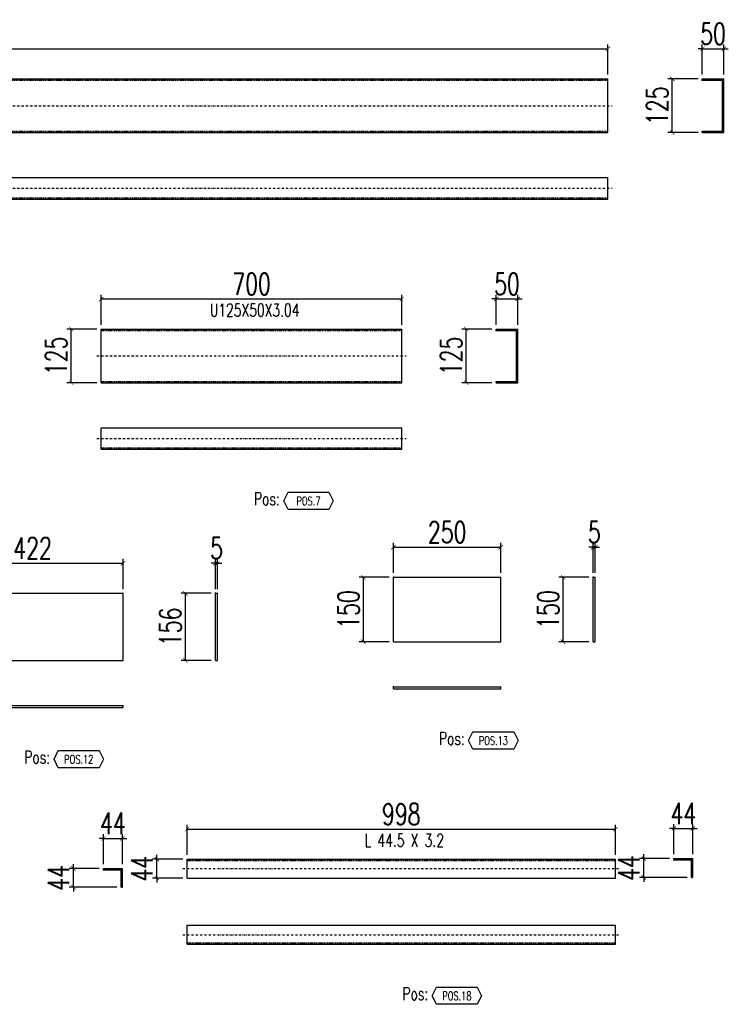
# Model space of a CAD drawing. Header units: feet. Extents: x -13577 to 173285, y -65833 to 34873.
# Tile 26 of 127: x 69028 to 70681, y -56346 to -54052. Entities that reach past the tile are written whole.
import ezdxf
from ezdxf.enums import TextEntityAlignment as Align

# ---------------------------------------------------------------- set-up
doc = ezdxf.new("R2010")
doc.units = ezdxf.units.FT
doc.header["$LTSCALE"] = 10
doc.header["$MEASUREMENT"] = 0
doc.linetypes.add('DASHDOT', pattern=[1, 0.5, -0.25, 0, -0.25])
doc.linetypes.add('HIDDEN', pattern=[0.375, 0.25, -0.125])
doc.layers.get('0').update_dxf_attribs({"linetype": 'CONTINUOUS'})
doc.layers.get('Defpoints').update_dxf_attribs({"linetype": 'CONTINUOUS'})
for name, color, linetype in [('A', 2, 'DASHDOT'), ('G', 3, 'CONTINUOUS'), ('POS_BOX', 6, 'CONTINUOUS'), ('POS_DES', 2, 'CONTINUOUS'), ('POS_MAT', 2, 'CONTINUOUS'), ('TR', 6, 'HIDDEN'), ('TXT1', 7, 'CONTINUOUS')]:
    doc.layers.add(name, color=color, linetype=linetype)
doc.styles.add('1', font='romans.shx', dxfattribs={"width": 0.7, "height": 50})
doc.styles.add('POS', font='ROMANS', dxfattribs={"width": 0.7})
doc.dimstyles.get("Standard").update_dxf_attribs({"dimtxt": 50, "dimasz": 1, "dimexe": 1, "dimexo": 1, "dimgap": 1, "dimtad": 1, "dimdec": 0, "dimdsep": 46, "dimtxsty": '1', "dimblk": 'ARCHTICK', "dimcen": 3, "dimclrd": 1, "dimclre": 1, "dimclrt": 3, "dimadec": 0, "dimazin": 0, "dimtfac": 1, "dimtdec": 0, "dimtix": 1, "dimtmove": 0, "dimatfit": 3, "dimfxl": 0, "dimtolj": 1, "dimarcsym": 0})

# ---------------------------------------------------------------- blocks, each defined once
blk = doc.blocks.new('_ArchTick')
at = {"color": 0, "linetype": 'ByBlock', "const_width": 0.15}
blk.add_lwpolyline([(-0.5, -0.5), (0.5, 0.5)], dxfattribs=at)
blk = doc.blocks.new('*D949')
at = {"layer": 'Defpoints', "color": 0}
for p in [(70398.2, -54120), (65528, -54190), (70398.2, -54190)]:
    blk.add_point(p, dxfattribs=at)
at = {"layer": 'TXT1', "color": 1, "lineweight": -2, "transparency": 16777216}
for p, q in [((65528, -54180), (65528, -54110)), ((65528, -54120), (70398.2, -54120)), ((70398.2, -54180), (70398.2, -54110))]:
    blk.add_line(p, q, dxfattribs=at)
at = {"layer": 'TXT1', "color": 1, "lineweight": -2, "transparency": 16777216, "xscale": 10, "yscale": 10, "zscale": 10, "rotation": 180}
blk.add_blockref('_ArchTick', (65528, -54120), dxfattribs=at)
at = {"layer": 'TXT1', "color": 1, "lineweight": -2, "transparency": 16777216, "xscale": 10, "yscale": 10, "zscale": 10}
blk.add_blockref('_ArchTick', (70398.2, -54120), dxfattribs=at)
at = {"layer": 'TXT1', "color": 3, "transparency": 16777216, "insert": (67963.1, -54085), "char_height": 50, "attachment_point": 5, "style": '1'}
blk.add_mtext('\\A1;4870', dxfattribs=at)
blk = doc.blocks.new('*D951')
at = {"layer": 'Defpoints', "color": 0}
for p in [(70668.2, -54120), (70618.2, -54190), (70668.2, -54190)]:
    blk.add_point(p, dxfattribs=at)
at = {"layer": 'TXT1', "color": 1, "lineweight": -2, "transparency": 16777216}
for p, q in [((70618.2, -54120), (70608.2, -54120)), ((70618.2, -54180), (70618.2, -54110)), ((70618.2, -54120), (70668.2, -54120)), ((70668.2, -54180), (70668.2, -54110)), ((70668.2, -54120), (70678.2, -54120))]:
    blk.add_line(p, q, dxfattribs=at)
at = {"layer": 'TXT1', "color": 1, "lineweight": -2, "transparency": 16777216, "xscale": 10, "yscale": 10, "zscale": 10}
blk.add_blockref('_ArchTick', (70618.2, -54120), dxfattribs=at)
at = {"layer": 'TXT1', "color": 1, "lineweight": -2, "transparency": 16777216, "xscale": 10, "yscale": 10, "zscale": 10, "rotation": 180}
blk.add_blockref('_ArchTick', (70668.2, -54120), dxfattribs=at)
at = {"layer": 'TXT1', "color": 3, "transparency": 16777216, "insert": (70643.2, -54085), "char_height": 50, "attachment_point": 5, "style": '1'}
blk.add_mtext('\\A1;50', dxfattribs=at)
blk = doc.blocks.new('*D952')
at = {"layer": 'Defpoints', "color": 0}
for p in [(70548.2, -54190), (70618.2, -54190), (70618.2, -54315)]:
    blk.add_point(p, dxfattribs=at)
at = {"layer": 'TXT1', "color": 1, "lineweight": -2, "transparency": 16777216}
for p, q in [((70608.2, -54190), (70538.2, -54190)), ((70548.2, -54315), (70548.2, -54190)), ((70608.2, -54315), (70538.2, -54315))]:
    blk.add_line(p, q, dxfattribs=at)
at = {"layer": 'TXT1', "color": 1, "lineweight": -2, "transparency": 16777216, "xscale": 10, "yscale": 10, "zscale": 10}
for p, rotation in [((70548.2, -54190), 90), ((70548.2, -54315), 270)]:
    blk.add_blockref('_ArchTick', p, dxfattribs=dict(at, rotation=rotation))
at = {"layer": 'TXT1', "color": 3, "transparency": 16777216, "insert": (70513.2, -54252.5), "char_height": 50, "attachment_point": 5, "rotation": 90, "style": '1'}
blk.add_mtext('\\A1;125', dxfattribs=at)
blk = doc.blocks.new('*D973')
at = {"layer": 'Defpoints', "color": 0}
for p in [(69918.3, -54702.8), (69218.3, -54772.8), (69918.3, -54772.8)]:
    blk.add_point(p, dxfattribs=at)
at = {"layer": 'TXT1', "color": 1, "lineweight": -2, "transparency": 16777216}
for p, q in [((69218.3, -54762.8), (69218.3, -54692.8)), ((69218.3, -54702.8), (69918.3, -54702.8)), ((69918.3, -54762.8), (69918.3, -54692.8))]:
    blk.add_line(p, q, dxfattribs=at)
at = {"layer": 'TXT1', "color": 1, "lineweight": -2, "transparency": 16777216, "xscale": 10, "yscale": 10, "zscale": 10, "rotation": 180}
blk.add_blockref('_ArchTick', (69218.3, -54702.8), dxfattribs=at)
at = {"layer": 'TXT1', "color": 1, "lineweight": -2, "transparency": 16777216, "xscale": 10, "yscale": 10, "zscale": 10}
blk.add_blockref('_ArchTick', (69918.3, -54702.8), dxfattribs=at)
at = {"layer": 'TXT1', "color": 3, "transparency": 16777216, "insert": (69568.3, -54667.8), "char_height": 50, "attachment_point": 5, "style": '1'}
blk.add_mtext('\\A1;700', dxfattribs=at)
blk = doc.blocks.new('*D974')
at = {"layer": 'Defpoints', "color": 0}
for p in [(69148.3, -54772.8), (69218.3, -54772.8), (69218.3, -54897.8)]:
    blk.add_point(p, dxfattribs=at)
at = {"layer": 'TXT1', "color": 1, "lineweight": -2, "transparency": 16777216}
for p, q in [((69208.3, -54772.8), (69138.3, -54772.8)), ((69148.3, -54897.8), (69148.3, -54772.8)), ((69208.3, -54897.8), (69138.3, -54897.8))]:
    blk.add_line(p, q, dxfattribs=at)
at = {"layer": 'TXT1', "color": 1, "lineweight": -2, "transparency": 16777216, "xscale": 10, "yscale": 10, "zscale": 10}
for p, rotation in [((69148.3, -54772.8), 90), ((69148.3, -54897.8), 270)]:
    blk.add_blockref('_ArchTick', p, dxfattribs=dict(at, rotation=rotation))
at = {"layer": 'TXT1', "color": 3, "transparency": 16777216, "insert": (69113.3, -54835.3), "char_height": 50, "attachment_point": 5, "rotation": 90, "style": '1'}
blk.add_mtext('\\A1;125', dxfattribs=at)
blk = doc.blocks.new('*D975')
at = {"layer": 'Defpoints', "color": 0}
for p in [(70188.3, -54702.8), (70138.3, -54772.8), (70188.3, -54772.8)]:
    blk.add_point(p, dxfattribs=at)
at = {"layer": 'TXT1', "color": 1, "lineweight": -2, "transparency": 16777216}
for p, q in [((70138.3, -54702.8), (70128.3, -54702.8)), ((70138.3, -54762.8), (70138.3, -54692.8)), ((70138.3, -54702.8), (70188.3, -54702.8)), ((70188.3, -54762.8), (70188.3, -54692.8)), ((70188.3, -54702.8), (70198.3, -54702.8))]:
    blk.add_line(p, q, dxfattribs=at)
at = {"layer": 'TXT1', "color": 1, "lineweight": -2, "transparency": 16777216, "xscale": 10, "yscale": 10, "zscale": 10}
blk.add_blockref('_ArchTick', (70138.3, -54702.8), dxfattribs=at)
at = {"layer": 'TXT1', "color": 1, "lineweight": -2, "transparency": 16777216, "xscale": 10, "yscale": 10, "zscale": 10, "rotation": 180}
blk.add_blockref('_ArchTick', (70188.3, -54702.8), dxfattribs=at)
at = {"layer": 'TXT1', "color": 3, "transparency": 16777216, "insert": (70163.3, -54667.8), "char_height": 50, "attachment_point": 5, "style": '1'}
blk.add_mtext('\\A1;50', dxfattribs=at)
blk = doc.blocks.new('*D976')
at = {"layer": 'Defpoints', "color": 0}
for p in [(70068.3, -54772.8), (70138.3, -54772.8), (70138.3, -54897.8)]:
    blk.add_point(p, dxfattribs=at)
at = {"layer": 'TXT1', "color": 1, "lineweight": -2, "transparency": 16777216}
for p, q in [((70128.3, -54772.8), (70058.3, -54772.8)), ((70068.3, -54897.8), (70068.3, -54772.8)), ((70128.3, -54897.8), (70058.3, -54897.8))]:
    blk.add_line(p, q, dxfattribs=at)
at = {"layer": 'TXT1', "color": 1, "lineweight": -2, "transparency": 16777216, "xscale": 10, "yscale": 10, "zscale": 10}
for p, rotation in [((70068.3, -54772.8), 90), ((70068.3, -54897.8), 270)]:
    blk.add_blockref('_ArchTick', p, dxfattribs=dict(at, rotation=rotation))
at = {"layer": 'TXT1', "color": 3, "transparency": 16777216, "insert": (70033.3, -54835.3), "char_height": 50, "attachment_point": 5, "rotation": 90, "style": '1'}
blk.add_mtext('\\A1;125', dxfattribs=at)
blk = doc.blocks.new('POSITION_PRO')
at = {"layer": 'POS_BOX'}
blk.add_lwpolyline([(10.5, -2), (9.5, -4), (0, -4), (-1, -2), (0, 0), (9.5, 0)], close=True, dxfattribs=at)
at = {"insert": (-7.93, -0.05), "char_height": 3, "width": 11.9956, "attachment_point": 1, "style": 'POS'}
blk.add_mtext('Pos:', dxfattribs=at)
at = {"style": 'POS', "width": 0.7}
blk.add_attdef('POS_PEZ', text='', height=2, dxfattribs=at).set_placement((4.76, -3.05), align=Align.CENTER)
at = {"layer": 'POS_DES', "style": 'POS', "width": 0.7, "flags": 1}
for tag, p in [('LAR_PRO', (-7.79, -4.53)), ('SPE_PRO', (-7.8, -5.07)), ('LUN_PRO', (-7.82, -5.58))]:
    blk.add_attdef(tag, p, '', height=0.35, dxfattribs=at)
at = {"layer": 'POS_MAT', "style": 'POS', "width": 0.7, "flags": 1}
for tag, p in [('MAT_PRO', (-6.89, -4.03)), ('NOM_PRO', (-6.94, -6.11)), ('PUN_NET', (-6.94, -7.16)), ('PUN_LIS', (-6.94, -6.63)), ('PUN_NET2', (-6.94, -7.74)), ('MAR_CMP', (-6.89, -8.22)), ('NOT_PEZ', (-6.89, -9.21)), ('QTA_PEZ', (-6.89, -8.75))]:
    blk.add_attdef(tag, text='', height=0.35, dxfattribs=at).set_placement(p, align=Align.CENTER)
blk = doc.blocks.new('*D993')
at = {"layer": 'Defpoints', "color": 0}
for p in [(69269.3, -55318.4), (68847.3, -55388.4), (69269.3, -55388.4)]:
    blk.add_point(p, dxfattribs=at)
at = {"layer": 'TXT1', "color": 1, "lineweight": -2, "transparency": 16777216}
for p, q in [((68847.3, -55378.4), (68847.3, -55308.4)), ((68847.3, -55318.4), (69269.3, -55318.4)), ((69269.3, -55378.4), (69269.3, -55308.4))]:
    blk.add_line(p, q, dxfattribs=at)
at = {"layer": 'TXT1', "color": 1, "lineweight": -2, "transparency": 16777216, "xscale": 10, "yscale": 10, "zscale": 10, "rotation": 180}
blk.add_blockref('_ArchTick', (68847.3, -55318.4), dxfattribs=at)
at = {"layer": 'TXT1', "color": 1, "lineweight": -2, "transparency": 16777216, "xscale": 10, "yscale": 10, "zscale": 10}
blk.add_blockref('_ArchTick', (69269.3, -55318.4), dxfattribs=at)
at = {"layer": 'TXT1', "color": 3, "transparency": 16777216, "insert": (69058.3, -55283.4), "char_height": 50, "attachment_point": 5, "style": '1'}
blk.add_mtext('\\A1;422', dxfattribs=at)
blk = doc.blocks.new('*D995')
at = {"layer": 'Defpoints', "color": 0}
for p in [(69489.3, -55318.4), (69484.3, -55388.4), (69489.3, -55388.4)]:
    blk.add_point(p, dxfattribs=at)
at = {"layer": 'TXT1', "color": 1, "lineweight": -2, "transparency": 16777216}
for p, q in [((69484.3, -55318.4), (69474.3, -55318.4)), ((69484.3, -55378.4), (69484.3, -55308.4)), ((69484.3, -55318.4), (69489.3, -55318.4)), ((69489.3, -55378.4), (69489.3, -55308.4)), ((69489.3, -55318.4), (69499.3, -55318.4))]:
    blk.add_line(p, q, dxfattribs=at)
at = {"layer": 'TXT1', "color": 1, "lineweight": -2, "transparency": 16777216, "xscale": 10, "yscale": 10, "zscale": 10}
blk.add_blockref('_ArchTick', (69484.3, -55318.4), dxfattribs=at)
at = {"layer": 'TXT1', "color": 1, "lineweight": -2, "transparency": 16777216, "xscale": 10, "yscale": 10, "zscale": 10, "rotation": 180}
blk.add_blockref('_ArchTick', (69489.3, -55318.4), dxfattribs=at)
at = {"layer": 'TXT1', "color": 3, "transparency": 16777216, "insert": (69486.8, -55283.4), "char_height": 50, "attachment_point": 5, "style": '1'}
blk.add_mtext('\\A1;5', dxfattribs=at)
blk = doc.blocks.new('*D996')
at = {"layer": 'Defpoints', "color": 0}
for p in [(69414.3, -55388.4), (69484.3, -55388.4), (69484.3, -55544.6)]:
    blk.add_point(p, dxfattribs=at)
at = {"layer": 'TXT1', "color": 1, "lineweight": -2, "transparency": 16777216}
for p, q in [((69474.3, -55388.4), (69404.3, -55388.4)), ((69414.3, -55544.6), (69414.3, -55388.4)), ((69474.3, -55544.6), (69404.3, -55544.6))]:
    blk.add_line(p, q, dxfattribs=at)
at = {"layer": 'TXT1', "color": 1, "lineweight": -2, "transparency": 16777216, "xscale": 10, "yscale": 10, "zscale": 10}
for p, rotation in [((69414.3, -55388.4), 90), ((69414.3, -55544.6), 270)]:
    blk.add_blockref('_ArchTick', p, dxfattribs=dict(at, rotation=rotation))
at = {"layer": 'TXT1', "color": 3, "transparency": 16777216, "insert": (69379.3, -55466.5), "char_height": 50, "attachment_point": 5, "rotation": 90, "style": '1'}
blk.add_mtext('\\A1;156', dxfattribs=at)
blk = doc.blocks.new('POSITION_LAM')
at = {"layer": 'POS_BOX'}
blk.add_lwpolyline([(10.5, -2), (9.5, -4), (0, -4), (-1, -2), (0, 0), (9.5, 0)], close=True, dxfattribs=at)
at = {"insert": (-7.93, -0.05), "char_height": 3, "width": 11.9956, "attachment_point": 1, "style": 'POS'}
blk.add_mtext('Pos:', dxfattribs=at)
at = {"style": 'POS', "width": 0.7}
blk.add_attdef('POS_PEZ', text='', height=2, dxfattribs=at).set_placement((4.76, -3.05), align=Align.CENTER)
at = {"layer": 'POS_DES', "style": 'POS', "width": 0.7, "flags": 1}
for tag, p in [('LAR_PRO', (-7.79, -4.53)), ('SPE_PRO', (-7.8, -5.07)), ('LUN_PRO', (-7.82, -5.58))]:
    blk.add_attdef(tag, p, '', height=0.35, dxfattribs=at)
at = {"layer": 'POS_MAT', "style": 'POS', "width": 0.7, "flags": 1}
for tag, p in [('MAT_PRO', (-6.89, -4.03)), ('NOM_PRO', (-6.94, -6.11)), ('PUN_NET', (-6.94, -7.16)), ('PUN_LIS', (-6.94, -6.63)), ('PUN_NET2', (-6.94, -7.74)), ('MAR_CMP', (-6.89, -8.22)), ('NOT_PEZ', (-6.89, -9.21)), ('QTA_PEZ', (-6.89, -8.75))]:
    blk.add_attdef(tag, text='', height=0.35, dxfattribs=at).set_placement(p, align=Align.CENTER)
blk = doc.blocks.new('*D997')
at = {"layer": 'Defpoints', "color": 0}
for p in [(70149, -55281.1), (69899, -55351.1), (70149, -55351.1)]:
    blk.add_point(p, dxfattribs=at)
at = {"layer": 'TXT1', "color": 1, "lineweight": -2, "transparency": 16777216}
for p, q in [((69899, -55341.1), (69899, -55271.1)), ((70149, -55341.1), (70149, -55271.1)), ((69899, -55281.1), (70149, -55281.1))]:
    blk.add_line(p, q, dxfattribs=at)
at = {"layer": 'TXT1', "color": 1, "lineweight": -2, "transparency": 16777216, "xscale": 10, "yscale": 10, "zscale": 10, "rotation": 180}
blk.add_blockref('_ArchTick', (69899, -55281.1), dxfattribs=at)
at = {"layer": 'TXT1', "color": 1, "lineweight": -2, "transparency": 16777216, "xscale": 10, "yscale": 10, "zscale": 10}
blk.add_blockref('_ArchTick', (70149, -55281.1), dxfattribs=at)
at = {"layer": 'TXT1', "color": 3, "transparency": 16777216, "insert": (70024, -55246.1), "char_height": 50, "attachment_point": 5, "style": '1'}
blk.add_mtext('\\A1;250', dxfattribs=at)
blk = doc.blocks.new('*D998')
at = {"layer": 'Defpoints', "color": 0}
for p in [(69829, -55351.1), (69899, -55351.1), (69899, -55501.1)]:
    blk.add_point(p, dxfattribs=at)
at = {"layer": 'TXT1', "color": 1, "lineweight": -2, "transparency": 16777216}
for p, q in [((69889, -55351.1), (69819, -55351.1)), ((69829, -55501.1), (69829, -55351.1)), ((69889, -55501.1), (69819, -55501.1))]:
    blk.add_line(p, q, dxfattribs=at)
at = {"layer": 'TXT1', "color": 1, "lineweight": -2, "transparency": 16777216, "xscale": 10, "yscale": 10, "zscale": 10}
for p, rotation in [((69829, -55351.1), 90), ((69829, -55501.1), 270)]:
    blk.add_blockref('_ArchTick', p, dxfattribs=dict(at, rotation=rotation))
at = {"layer": 'TXT1', "color": 3, "transparency": 16777216, "insert": (69794, -55426.1), "char_height": 50, "attachment_point": 5, "rotation": 90, "style": '1'}
blk.add_mtext('\\A1;150', dxfattribs=at)
blk = doc.blocks.new('*D999')
at = {"layer": 'Defpoints', "color": 0}
for p in [(70369, -55281.1), (70364, -55351.1), (70369, -55351.1)]:
    blk.add_point(p, dxfattribs=at)
at = {"layer": 'TXT1', "color": 1, "lineweight": -2, "transparency": 16777216}
for p, q in [((70364, -55341.1), (70364, -55271.1)), ((70369, -55341.1), (70369, -55271.1)), ((70364, -55281.1), (70354, -55281.1)), ((70364, -55281.1), (70369, -55281.1)), ((70369, -55281.1), (70379, -55281.1))]:
    blk.add_line(p, q, dxfattribs=at)
at = {"layer": 'TXT1', "color": 1, "lineweight": -2, "transparency": 16777216, "xscale": 10, "yscale": 10, "zscale": 10}
blk.add_blockref('_ArchTick', (70364, -55281.1), dxfattribs=at)
at = {"layer": 'TXT1', "color": 1, "lineweight": -2, "transparency": 16777216, "xscale": 10, "yscale": 10, "zscale": 10, "rotation": 180}
blk.add_blockref('_ArchTick', (70369, -55281.1), dxfattribs=at)
at = {"layer": 'TXT1', "color": 3, "transparency": 16777216, "insert": (70366.5, -55246.1), "char_height": 50, "attachment_point": 5, "style": '1'}
blk.add_mtext('\\A1;5', dxfattribs=at)
blk = doc.blocks.new('*D1000')
at = {"layer": 'Defpoints', "color": 0}
for p in [(70294, -55351.1), (70364, -55351.1), (70364, -55501.1)]:
    blk.add_point(p, dxfattribs=at)
at = {"layer": 'TXT1', "color": 1, "lineweight": -2, "transparency": 16777216}
for p, q in [((70354, -55351.1), (70284, -55351.1)), ((70294, -55501.1), (70294, -55351.1)), ((70354, -55501.1), (70284, -55501.1))]:
    blk.add_line(p, q, dxfattribs=at)
at = {"layer": 'TXT1', "color": 1, "lineweight": -2, "transparency": 16777216, "xscale": 10, "yscale": 10, "zscale": 10}
for p, rotation in [((70294, -55351.1), 90), ((70294, -55501.1), 270)]:
    blk.add_blockref('_ArchTick', p, dxfattribs=dict(at, rotation=rotation))
at = {"layer": 'TXT1', "color": 3, "transparency": 16777216, "insert": (70259, -55426.1), "char_height": 50, "attachment_point": 5, "rotation": 90, "style": '1'}
blk.add_mtext('\\A1;150', dxfattribs=at)
blk = doc.blocks.new('*D1021')
at = {"layer": 'Defpoints', "color": 0}
for p in [(69267.5, -55959.3), (69223.5, -56029.3), (69267.5, -56029.3)]:
    blk.add_point(p, dxfattribs=at)
at = {"layer": 'TXT1', "color": 1, "lineweight": -2, "transparency": 16777216}
for p, q in [((69223.5, -55959.3), (69213.5, -55959.3)), ((69223.5, -56019.3), (69223.5, -55949.3)), ((69223.5, -55959.3), (69267.5, -55959.3)), ((69267.5, -56019.3), (69267.5, -55949.3)), ((69267.5, -55959.3), (69277.5, -55959.3))]:
    blk.add_line(p, q, dxfattribs=at)
at = {"layer": 'TXT1', "color": 1, "lineweight": -2, "transparency": 16777216, "xscale": 10, "yscale": 10, "zscale": 10}
blk.add_blockref('_ArchTick', (69223.5, -55959.3), dxfattribs=at)
at = {"layer": 'TXT1', "color": 1, "lineweight": -2, "transparency": 16777216, "xscale": 10, "yscale": 10, "zscale": 10, "rotation": 180}
blk.add_blockref('_ArchTick', (69267.5, -55959.3), dxfattribs=at)
at = {"layer": 'TXT1', "color": 3, "transparency": 16777216, "insert": (69245.5, -55924.3), "char_height": 50, "attachment_point": 5, "style": '1'}
blk.add_mtext('\\A1;44', dxfattribs=at)
blk = doc.blocks.new('*D1022')
at = {"layer": 'Defpoints', "color": 0}
for p in [(69153.5, -56029.3), (69223.5, -56029.3), (69264.3, -56073.3)]:
    blk.add_point(p, dxfattribs=at)
at = {"layer": 'TXT1', "color": 1, "lineweight": -2, "transparency": 16777216}
for p, q in [((69213.5, -56029.3), (69143.5, -56029.3)), ((69153.5, -56029.3), (69153.5, -56019.3)), ((69153.5, -56073.3), (69153.5, -56029.3)), ((69254.3, -56073.3), (69143.5, -56073.3)), ((69153.5, -56073.3), (69153.5, -56083.3))]:
    blk.add_line(p, q, dxfattribs=at)
at = {"layer": 'TXT1', "color": 1, "lineweight": -2, "transparency": 16777216, "xscale": 10, "yscale": 10, "zscale": 10}
for p, rotation in [((69153.5, -56029.3), 270), ((69153.5, -56073.3), 90)]:
    blk.add_blockref('_ArchTick', p, dxfattribs=dict(at, rotation=rotation))
at = {"layer": 'TXT1', "color": 3, "transparency": 16777216, "insert": (69118.5, -56051.3), "char_height": 50, "attachment_point": 5, "rotation": 90, "style": '1'}
blk.add_mtext('\\A1;44', dxfattribs=at)
blk = doc.blocks.new('*D1023')
at = {"layer": 'Defpoints', "color": 0}
for p in [(70416, -55937.8), (69418, -56007.8), (70416, -56007.8)]:
    blk.add_point(p, dxfattribs=at)
at = {"layer": 'TXT1', "color": 1, "lineweight": -2, "transparency": 16777216}
for p, q in [((69418, -55997.8), (69418, -55927.8)), ((69418, -55937.8), (70416, -55937.8)), ((70416, -55997.8), (70416, -55927.8))]:
    blk.add_line(p, q, dxfattribs=at)
at = {"layer": 'TXT1', "color": 1, "lineweight": -2, "transparency": 16777216, "xscale": 10, "yscale": 10, "zscale": 10, "rotation": 180}
blk.add_blockref('_ArchTick', (69418, -55937.8), dxfattribs=at)
at = {"layer": 'TXT1', "color": 1, "lineweight": -2, "transparency": 16777216, "xscale": 10, "yscale": 10, "zscale": 10}
blk.add_blockref('_ArchTick', (70416, -55937.8), dxfattribs=at)
at = {"layer": 'TXT1', "color": 3, "transparency": 16777216, "insert": (69917, -55902.8), "char_height": 50, "attachment_point": 5, "style": '1'}
blk.add_mtext('\\A1;998', dxfattribs=at)
blk = doc.blocks.new('*D1024')
at = {"layer": 'Defpoints', "color": 0}
for p in [(69348, -56007.8), (69418, -56007.8), (69418, -56051.8)]:
    blk.add_point(p, dxfattribs=at)
at = {"layer": 'TXT1', "color": 1, "lineweight": -2, "transparency": 16777216}
for p, q in [((69408, -56007.8), (69338, -56007.8)), ((69348, -56007.8), (69348, -55997.8)), ((69348, -56051.8), (69348, -56007.8)), ((69408, -56051.8), (69338, -56051.8)), ((69348, -56051.8), (69348, -56061.8))]:
    blk.add_line(p, q, dxfattribs=at)
at = {"layer": 'TXT1', "color": 1, "lineweight": -2, "transparency": 16777216, "xscale": 10, "yscale": 10, "zscale": 10}
for p, rotation in [((69348, -56007.8), 270), ((69348, -56051.8), 90)]:
    blk.add_blockref('_ArchTick', p, dxfattribs=dict(at, rotation=rotation))
at = {"layer": 'TXT1', "color": 3, "transparency": 16777216, "insert": (69313, -56029.8), "char_height": 50, "attachment_point": 5, "rotation": 90, "style": '1'}
blk.add_mtext('\\A1;44', dxfattribs=at)
blk = doc.blocks.new('*D1025')
at = {"layer": 'Defpoints', "color": 0}
for p in [(70596, -55936.2), (70552, -56006.2), (70596, -56006.2)]:
    blk.add_point(p, dxfattribs=at)
at = {"layer": 'TXT1', "color": 1, "lineweight": -2, "transparency": 16777216}
for p, q in [((70552, -55936.2), (70542, -55936.2)), ((70552, -55996.2), (70552, -55926.2)), ((70552, -55936.2), (70596, -55936.2)), ((70596, -55996.2), (70596, -55926.2)), ((70596, -55936.2), (70606, -55936.2))]:
    blk.add_line(p, q, dxfattribs=at)
at = {"layer": 'TXT1', "color": 1, "lineweight": -2, "transparency": 16777216, "xscale": 10, "yscale": 10, "zscale": 10}
blk.add_blockref('_ArchTick', (70552, -55936.2), dxfattribs=at)
at = {"layer": 'TXT1', "color": 1, "lineweight": -2, "transparency": 16777216, "xscale": 10, "yscale": 10, "zscale": 10, "rotation": 180}
blk.add_blockref('_ArchTick', (70596, -55936.2), dxfattribs=at)
at = {"layer": 'TXT1', "color": 3, "transparency": 16777216, "insert": (70574, -55901.2), "char_height": 50, "attachment_point": 5, "style": '1'}
blk.add_mtext('\\A1;44', dxfattribs=at)
blk = doc.blocks.new('*D1026')
at = {"layer": 'Defpoints', "color": 0}
for p in [(70482, -56006.2), (70552, -56006.2), (70592.8, -56050.2)]:
    blk.add_point(p, dxfattribs=at)
at = {"layer": 'TXT1', "color": 1, "lineweight": -2, "transparency": 16777216}
for p, q in [((70542, -56006.2), (70472, -56006.2)), ((70482, -56006.2), (70482, -55996.2)), ((70482, -56050.2), (70482, -56006.2)), ((70582.8, -56050.2), (70472, -56050.2)), ((70482, -56050.2), (70482, -56060.2))]:
    blk.add_line(p, q, dxfattribs=at)
at = {"layer": 'TXT1', "color": 1, "lineweight": -2, "transparency": 16777216, "xscale": 10, "yscale": 10, "zscale": 10}
for p, rotation in [((70482, -56006.2), 270), ((70482, -56050.2), 90)]:
    blk.add_blockref('_ArchTick', p, dxfattribs=dict(at, rotation=rotation))
at = {"layer": 'TXT1', "color": 3, "transparency": 16777216, "insert": (70447, -56028.2), "char_height": 50, "attachment_point": 5, "rotation": 90, "style": '1'}
blk.add_mtext('\\A1;44', dxfattribs=at)

msp = doc.modelspace()

# ---------------------------------------------------------------- linework, layer by layer
at = {"layer": 'A'}
for p, q in [((65518, -54252.5), (70408.2, -54252.5)), ((65518, -54445), (70408.2, -54445)), ((69208.3, -54835.3), (69928.3, -54835.3)), ((69208.3, -55027.8), (69928.3, -55027.8)), ((69408, -56029.8), (70426, -56029.8)), ((69408, -56183.8), (70426, -56183.8))]:
    msp.add_line(p, q, dxfattribs=at)
for p in [(70618.2, -54193), (69218.3, -54775.9), (70138.3, -54775.9), (69218.3, -55049.8), (69899, -55351.1), (70364, -55351.1), (69484.3, -55388.4), (69899, -55606.1), (70552, -56009.4), (69223.5, -56032.5), (69418, -56011), (69418, -56202.6)]:
    msp.add_point(p, dxfattribs=at)
at = {"layer": 'G'}
for p, q in [((65528, -54190), (70398.2, -54190)), ((70398.2, -54315), (70398.2, -54190)), ((70618.2, -54190), (70668.2, -54190)), ((70618.2, -54193), (70618.2, -54190)), ((70618.2, -54193), (70665.2, -54193)), ((70665.2, -54311.9), (70665.2, -54193)), ((70668.2, -54315), (70668.2, -54190)), ((70618.2, -54311.9), (70665.2, -54311.9)), ((70618.2, -54315), (70618.2, -54311.9)), ((65528, -54315), (70398.2, -54315)), ((70618.2, -54315), (70668.2, -54315)), ((65528, -54420), (70398.2, -54420)), ((70398.2, -54470), (70398.2, -54420)), ((65528, -54470), (70398.2, -54470)), ((69218.3, -54772.8), (69918.3, -54772.8)), ((69218.3, -54897.8), (69218.3, -54772.8)), ((69918.3, -54897.8), (69918.3, -54772.8)), ((70138.3, -54772.8), (70188.3, -54772.8)), ((70138.3, -54775.9), (70138.3, -54772.8)), ((70138.3, -54775.9), (70185.3, -54775.9)), ((70185.3, -54894.8), (70185.3, -54775.9)), ((70188.3, -54897.8), (70188.3, -54772.8)), ((69218.3, -54897.8), (69918.3, -54897.8)), ((70138.3, -54894.8), (70185.3, -54894.8)), ((70138.3, -54897.8), (70138.3, -54894.8)), ((70138.3, -54897.8), (70188.3, -54897.8)), ((69218.3, -55002.8), (69918.3, -55002.8)), ((69218.3, -55052.8), (69218.3, -55002.8)), ((69918.3, -55052.8), (69918.3, -55002.8)), ((69218.3, -55052.8), (69918.3, -55052.8)), ((69899, -55351.1), (70149, -55351.1)), ((69899, -55501.1), (69899, -55351.1)), ((70149, -55501.1), (70149, -55351.1)), ((70364, -55351.1), (70369, -55351.1)), ((70364, -55501.1), (70364, -55351.1)), ((70369, -55501.1), (70369, -55351.1)), ((68847.3, -55388.4), (69269.3, -55388.4)), ((69269.3, -55544.6), (69269.3, -55388.4)), ((69484.3, -55388.4), (69489.3, -55388.4)), ((69484.3, -55544.6), (69484.3, -55388.4)), ((69489.3, -55544.6), (69489.3, -55388.4)), ((69899, -55501.1), (70149, -55501.1)), ((70364, -55501.1), (70369, -55501.1)), ((68847.3, -55544.6), (69269.3, -55544.6)), ((69484.3, -55544.6), (69489.3, -55544.6)), ((69899, -55606.1), (70149, -55606.1)), ((69899, -55611.1), (69899, -55606.1)), ((69899, -55611.1), (70149, -55611.1)), ((70149, -55611.1), (70149, -55606.1)), ((68847.3, -55649.6), (69269.3, -55649.6)), ((68847.3, -55654.6), (69269.3, -55654.6)), ((69269.3, -55654.6), (69269.3, -55649.6)), ((69418, -56007.8), (70416, -56007.8)), ((69418, -56051.8), (69418, -56007.8)), ((70416, -56051.8), (70416, -56007.8)), ((70552, -56009.4), (70552, -56006.2)), ((70552, -56006.2), (70596, -56006.2)), ((70552, -56009.4), (70592.8, -56009.4)), ((70592.8, -56050.2), (70592.8, -56009.4)), ((70596, -56050.2), (70596, -56006.2)), ((69223.5, -56032.5), (69223.5, -56029.3)), ((69223.5, -56029.3), (69267.5, -56029.3)), ((69223.5, -56032.5), (69264.3, -56032.5)), ((69264.3, -56073.3), (69264.3, -56032.5)), ((69267.5, -56073.3), (69267.5, -56029.3)), ((69418, -56051.8), (70416, -56051.8)), ((70592.8, -56050.2), (70596, -56050.2)), ((69264.3, -56073.3), (69267.5, -56073.3)), ((69418, -56161.8), (70416, -56161.8)), ((69418, -56205.8), (69418, -56161.8)), ((70416, -56205.8), (70416, -56161.8)), ((69418, -56205.8), (70416, -56205.8))]:
    msp.add_line(p, q, dxfattribs=at)
for p in [(70618.2, -54193), (69218.3, -54775.9), (70138.3, -54775.9), (69218.3, -55049.8), (69899, -55351.1), (70364, -55351.1), (69484.3, -55388.4), (69899, -55606.1), (70552, -56009.4), (69223.5, -56032.5), (69418, -56011), (69418, -56202.6)]:
    msp.add_point(p, dxfattribs=at)
at = {"layer": 'TR'}
for p, q in [((65528, -54193), (70398.2, -54193)), ((65528, -54311.9), (70398.2, -54311.9)), ((65528, -54466.9), (70398.2, -54466.9)), ((69218.3, -54775.9), (69918.3, -54775.9)), ((69218.3, -54894.8), (69918.3, -54894.8)), ((69218.3, -55049.8), (69918.3, -55049.8)), ((69418, -56011), (70416, -56011)), ((69418, -56202.6), (70416, -56202.6))]:
    msp.add_line(p, q, dxfattribs=at)
for p in [(70618.2, -54193), (69218.3, -54775.9), (70138.3, -54775.9), (69218.3, -55049.8), (69899, -55351.1), (70364, -55351.1), (69484.3, -55388.4), (69899, -55606.1), (70552, -56009.4), (69223.5, -56032.5), (69418, -56011), (69418, -56202.6)]:
    msp.add_point(p, dxfattribs=at)

# ---------------------------------------------------------------- block references
at = {"xscale": 10, "yscale": 10, "zscale": 10}
for name, p, values in [('POSITION_PRO', (69653.3, -55152.8), {'POS_PEZ': 'POS.7'}), ('POSITION_LAM', (70084, -55711.1), {'POS_PEZ': 'POS.13'}), ('POSITION_LAM', (69118.3, -55754.6), {'POS_PEZ': 'POS.12'}), ('POSITION_PRO', (69999, -56305.8), {'POS_PEZ': 'POS.18'})]:
    msp.add_blockref(name, p, dxfattribs=at).add_auto_attribs(values)

# ---------------------------------------------------------------- texts
at = {"layer": 'TXT1', "color": 7, "style": '1', "width": 0.7}
for s, p in [(' U125X50X3.04', (69568.3, -54752.8)), (' L 44.5 X 3.2', (69917, -55987.8))]:
    msp.add_text(s, height=30, dxfattribs=at).set_placement(p, align=Align.BOTTOM_CENTER)

# ---------------------------------------------------------------- dimensions: what is measured, and where the dimension line sits
at = {"layer": 'TXT1'}
for base, p1, p2, picture, middle in [((70398.2, -54120), (65528, -54190), (70398.2, -54190), '*D949', (67963.1, -54085)), ((70668.2, -54120), (70618.2, -54190), (70668.2, -54190), '*D951', (70643.2, -54085)), ((69918.3, -54702.8), (69218.3, -54772.8), (69918.3, -54772.8), '*D973', (69568.3, -54667.8)), ((70188.3, -54702.8), (70138.3, -54772.8), (70188.3, -54772.8), '*D975', (70163.3, -54667.8)), ((70149, -55281.1), (69899, -55351.1), (70149, -55351.1), '*D997', (70024, -55246.1)), ((70369, -55281.1), (70364, -55351.1), (70369, -55351.1), '*D999', (70366.5, -55246.1)), ((69269.3, -55318.4), (68847.3, -55388.4), (69269.3, -55388.4), '*D993', (69058.3, -55283.4)), ((69489.3, -55318.4), (69484.3, -55388.4), (69489.3, -55388.4), '*D995', (69486.8, -55283.4)), ((70416, -55937.8), (69418, -56007.8), (70416, -56007.8), '*D1023', (69917, -55902.8)), ((70596, -55936.2), (70552, -56006.2), (70596, -56006.2), '*D1025', (70574, -55901.2)), ((69267.5, -55959.3), (69223.5, -56029.3), (69267.5, -56029.3), '*D1021', (69245.5, -55924.3))]:
    dim = msp.add_linear_dim(base=base, p1=p1, p2=p2, dimstyle='Standard', override={"dimscale": 10}, dxfattribs=at)
    dim.commit()
    dim.dimension.update_dxf_attribs({"geometry": picture, "text_midpoint": middle})
for base, p1, p2, picture, middle in [((70548.2, -54190), (70618.2, -54315), (70618.2, -54190), '*D952', (70513.2, -54252.5)), ((69148.3, -54772.8), (69218.3, -54897.8), (69218.3, -54772.8), '*D974', (69113.3, -54835.3)), ((70068.3, -54772.8), (70138.3, -54897.8), (70138.3, -54772.8), '*D976', (70033.3, -54835.3)), ((69829, -55351.1), (69899, -55501.1), (69899, -55351.1), '*D998', (69794, -55426.1)), ((70294, -55351.1), (70364, -55501.1), (70364, -55351.1), '*D1000', (70259, -55426.1)), ((69414.3, -55388.4), (69484.3, -55544.6), (69484.3, -55388.4), '*D996', (69379.3, -55466.5)), ((69348, -56007.8), (69418, -56051.8), (69418, -56007.8), '*D1024', (69313, -56029.8)), ((70482, -56006.2), (70592.8, -56050.2), (70552, -56006.2), '*D1026', (70447, -56028.2)), ((69153.5, -56029.3), (69264.3, -56073.3), (69223.5, -56029.3), '*D1022', (69118.5, -56051.3))]:
    dim = msp.add_linear_dim(base=base, p1=p1, p2=p2, angle=90, dimstyle='Standard', override={"dimscale": 10}, dxfattribs=at)
    dim.commit()
    dim.dimension.update_dxf_attribs({"geometry": picture, "text_midpoint": middle})

doc.saveas('drawing.dxf')
